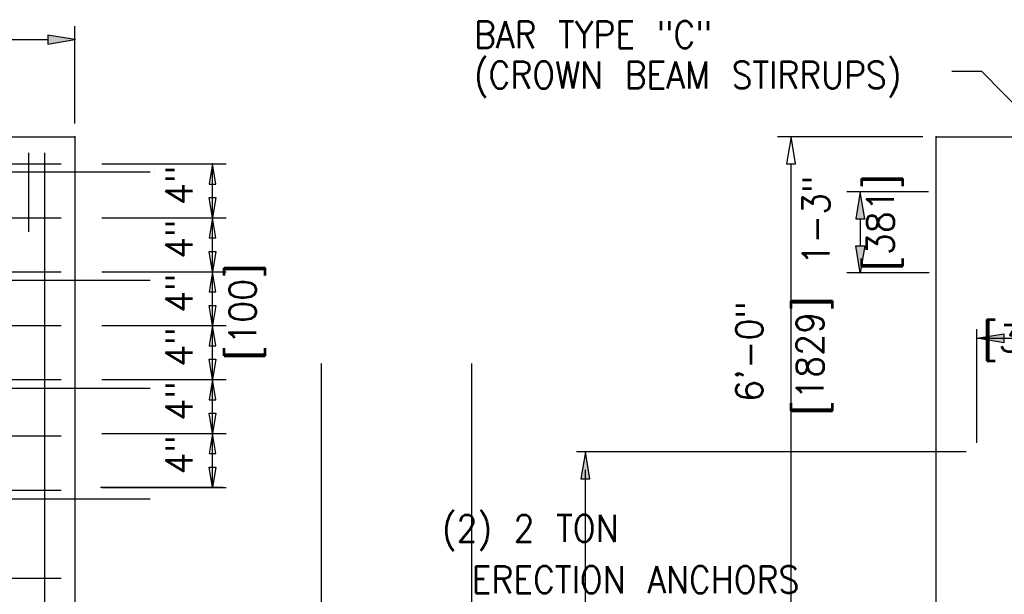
# Model space of a CAD drawing. Extents: x -21 to 2859, y -18 to 3983.
# Tile 32 of 47: x 60 to 105, y 188 to 214. Entities that reach past the tile are written whole.
import ezdxf
from ezdxf.enums import TextEntityAlignment as Align

# ---------------------------------------------------------------- set-up
doc = ezdxf.new("R2010")
doc.units = 0
doc.header["$LTSCALE"] = 25.4
doc.header["$MEASUREMENT"] = 0
doc.layers.get('0').update_dxf_attribs({"linetype": 'CONTINUOUS'})
for name, color, linetype in [('BDR-TEXT', 1, 'CONTINUOUS'), ('COL_NUM', 7, 'CONTINUOUS'), ('FORM', 1, 'CONTINUOUS'), ('LABELS', 7, 'CONTINUOUS'), ('LEV_PAD', 7, 'CONTINUOUS'), ('PAN_RS', 7, 'CONTINUOUS'), ('PAN_TS', 7, 'CONTINUOUS'), ('RS_LABELS', 7, 'CONTINUOUS')]:
    doc.layers.add(name, color=color, linetype=linetype)
doc.styles.add('TXT_SHX', font='txt.shx')

# ---------------------------------------------------------------- blocks, each defined once
blk = doc.blocks.new('SO3_PN')
at = {"linetype": 'CONTINUOUS'}
for points in [[(136.464, 193.7), (137.13, 193.7), (136.797, 195.7)], [(136.464, 191.699), (137.13, 191.699), (136.797, 189.699)]]:
    blk.add_hatch(color=7, dxfattribs=at).paths.add_polyline_path(points)
at = {"layer": 'RS_LABELS', "linetype": 'CONTINUOUS'}
blk.add_hatch(color=7, dxfattribs=at).paths.add_polyline_path([(76.572, 207.322), (76.572, 206.655), (78.572, 206.988)])
at = {"color": 7, "linetype": 'CONTINUOUS'}
for p, q in [((141.431, 199.78), (130.674, 199.78)), ((131.674, 163.78), (131.674, 197.78)), ((141.868, 195.7), (135.797, 195.7)), ((136.797, 193.7), (136.797, 191.699)), ((141.917, 189.699), (135.797, 189.699))]:
    blk.add_line(p, q, dxfattribs=at)
for points in [[(131.341, 197.78), (132.007, 197.78), (131.674, 199.78)], [(136.464, 193.7), (137.13, 193.7), (136.797, 195.7)], [(136.464, 191.699), (137.13, 191.699), (136.797, 189.699)]]:
    blk.add_lwpolyline(points, close=True, dxfattribs=at)
at = {"layer": 'COL_NUM', "color": 7, "linetype": 'CONTINUOUS'}
for p, q in [((75.143, 198.58), (75.143, 192.738)), ((76.324, 198.58), (76.324, 122.48)), ((49.822, 197.775), (77.572, 197.775)), ((84.16, 197.148), (66.572, 197.148)), ((49.822, 193.776), (77.572, 193.776)), ((49.822, 189.776), (77.572, 189.776)), ((84.16, 189.11), (66.572, 189.11)), ((49.822, 185.776), (77.572, 185.776)), ((49.822, 181.776), (77.572, 181.776)), ((84.16, 181.11), (66.572, 181.11)), ((49.822, 177.586), (77.572, 177.586)), ((49.822, 173.577), (77.572, 173.577)), ((84.16, 172.895), (66.572, 172.895)), ((49.822, 167.05), (77.572, 167.05))]:
    blk.add_line(p, q, dxfattribs=at)
at = {"layer": 'LABELS', "color": 253, "linetype": 'CONTINUOUS'}
blk.add_line((143.597, 204.643), (145.781, 204.643), dxfattribs=at)
at = {"layer": 'LEV_PAD', "color": 1, "linetype": 'CONTINUOUS'}
for p, q in [((48.822, 199.78), (78.572, 199.78)), ((78.572, 199.78), (78.572, 122.677)), ((142.431, 120.074), (142.431, 199.78))]:
    blk.add_line(p, q, dxfattribs=at)
at = {"layer": 'LEV_PAD', "color": 7, "linetype": 'CONTINUOUS'}
blk.add_line((142.431, 199.78), (172.181, 199.78), dxfattribs=at)
at = {"layer": 'PAN_RS', "color": 7, "linetype": 'CONTINUOUS'}
blk.add_line((157.681, 192.564), (145.781, 204.643), dxfattribs=at)
at = {"layer": 'PAN_TS', "color": 24, "linetype": 'CONTINUOUS'}
for p in [(78.572, 199.78), (131.674, 199.78), (142.431, 199.78), (136.797, 189.699)]:
    blk.add_point(p, dxfattribs=at)
at = {"layer": 'RS_LABELS', "color": 7, "linetype": 'CONTINUOUS'}
for p, q in [((78.572, 200.78), (78.572, 207.988)), ((50.822, 206.988), (76.572, 206.988)), ((80.582, 197.775), (89.792, 197.775)), ((88.792, 193.776), (88.792, 197.775)), ((80.582, 193.776), (89.792, 193.776)), ((80.582, 193.776), (89.792, 193.776)), ((88.792, 189.776), (88.792, 193.776)), ((88.792, 189.776), (88.792, 193.776)), ((80.582, 189.776), (89.792, 189.776)), ((80.582, 189.776), (89.792, 189.776)), ((88.792, 185.776), (88.792, 189.776)), ((88.792, 185.776), (88.792, 189.776)), ((80.582, 185.776), (89.792, 185.776)), ((80.582, 185.776), (89.792, 185.776)), ((88.792, 181.776), (88.792, 185.776)), ((88.792, 181.776), (88.792, 185.776)), ((80.582, 181.776), (89.792, 181.776)), ((80.582, 181.776), (89.792, 181.776)), ((80.582, 181.776), (89.792, 181.776)), ((88.792, 177.777), (88.792, 181.776)), ((88.792, 177.777), (88.792, 181.776)), ((80.582, 177.777), (89.792, 177.777)), ((80.582, 177.777), (89.792, 177.777)), ((88.792, 173.777), (88.792, 177.777)), ((88.792, 173.777), (88.792, 177.777)), ((80.48, 173.786), (89.542, 173.786)), ((80.582, 173.777), (89.792, 173.777))]:
    blk.add_line(p, q, dxfattribs=at)
for points in [[(76.572, 207.322), (76.572, 206.655), (78.572, 206.988)], [(88.542, 196.275), (89.042, 196.275), (88.792, 197.775)], [(88.542, 195.276), (89.042, 195.276), (88.792, 193.776)], [(88.542, 192.276), (89.042, 192.276), (88.792, 193.776)], [(88.542, 191.276), (89.042, 191.276), (88.792, 189.776)], [(88.542, 188.276), (89.042, 188.276), (88.792, 189.776)], [(88.542, 187.276), (89.042, 187.276), (88.792, 185.776)], [(88.542, 184.276), (89.042, 184.276), (88.792, 185.776)], [(88.542, 183.276), (89.042, 183.276), (88.792, 181.776)], [(88.542, 180.276), (89.042, 180.276), (88.792, 181.776)], [(88.542, 179.277), (89.042, 179.277), (88.792, 177.777)], [(88.542, 176.277), (89.042, 176.277), (88.792, 177.777)], [(88.542, 175.277), (89.042, 175.277), (88.792, 173.777)]]:
    blk.add_lwpolyline(points, close=True, dxfattribs=at)
at = {"layer": 'RS_LABELS', "color": 7, "linetype": 'CONTINUOUS', "const_width": 0.00035}
for points in [[(84.747, 197.148, -1), (84.397, 197.148, -1)], [(84.747, 189.11, -1), (84.397, 189.11, -1)], [(84.747, 181.11, -1), (84.397, 181.11, -1)], [(84.747, 172.895, -1), (84.397, 172.895, -1)]]:
    blk.add_lwpolyline(points, format="xyb", close=True, dxfattribs=at)
at = {"layer": 'RS_LABELS', "color": 24, "linetype": 'CONTINUOUS'}
for p in [(78.572, 206.988), (88.792, 197.775), (88.792, 193.776), (88.792, 193.776), (88.792, 189.776), (88.792, 189.776), (88.792, 189.776), (88.792, 185.776), (88.792, 185.776), (88.792, 185.776), (88.792, 181.776), (88.792, 181.776), (88.792, 181.776), (88.792, 181.776), (88.792, 177.777), (88.792, 177.777), (88.792, 177.777), (88.792, 173.777)]:
    blk.add_point(p, dxfattribs=at)
at = {"color": 5, "linetype": 'CONTINUOUS', "style": 'TXT_SHX', "width": 0.95}
for s, p in [('1-3"', (134.513, 193.582)), ('6\'-0" ', (129.569, 184.702))]:
    blk.add_text(s, height=2, rotation=90, dxfattribs=at).set_placement(p, align=Align.CENTER)
at = {"layer": 'LABELS', "color": 253, "linetype": 'CONTINUOUS', "style": 'TXT_SHX', "width": 0.9}
for s, p in [('BAR TYPE "C"', (108.164, 206.367)), ('(CROWN BEAM STIRRUPS)', (108.164, 203.376))]:
    blk.add_text(s, height=2, dxfattribs=at).set_placement(p)
for s, p in [('(2) 2 TON ', (120.484, 169.727)), ('ERECTION ANCHORS', (132.277, 165.936))]:
    blk.add_text(s, height=2, dxfattribs=at).set_placement(p, align=Align.RIGHT)
at = {"layer": 'RS_LABELS', "color": 5, "linetype": 'CONTINUOUS', "style": 'TXT_SHX', "width": 0.95}
for s, p in [('4"', (87.292, 196.19)), ('[381]', (139.295, 193.44)), ('4"', (87.292, 192.19)), ('4"', (87.292, 188.191)), ('[100]', (92.022, 186.799)), ('[1829]', (134.068, 183.532)), ('4"', (87.292, 184.191)), ('4"', (87.292, 180.191)), ('4"', (87.292, 176.191))]:
    blk.add_text(s, height=2, rotation=90, dxfattribs=at).set_placement(p, align=Align.CENTER)
blk = doc.blocks.new('SO3_P0')
at = {"linetype": 'CONTINUOUS'}
for points in [[(136.464, 193.7), (137.13, 193.7), (136.797, 195.7)], [(136.464, 191.699), (137.13, 191.699), (136.797, 189.699)]]:
    blk.add_hatch(color=7, dxfattribs=at).paths.add_polyline_path(points)
at = {"layer": 'RS_LABELS', "linetype": 'CONTINUOUS'}
blk.add_hatch(color=7, dxfattribs=at).paths.add_polyline_path([(76.572, 207.322), (76.572, 206.655), (78.572, 206.988)])
at = {"color": 7, "linetype": 'CONTINUOUS'}
for p, q in [((141.431, 199.78), (130.674, 199.78)), ((131.674, 163.78), (131.674, 197.78)), ((141.868, 195.7), (135.797, 195.7)), ((136.797, 193.7), (136.797, 191.699)), ((141.917, 189.699), (135.797, 189.699))]:
    blk.add_line(p, q, dxfattribs=at)
for points in [[(131.341, 197.78), (132.007, 197.78), (131.674, 199.78)], [(136.464, 193.7), (137.13, 193.7), (136.797, 195.7)], [(136.464, 191.699), (137.13, 191.699), (136.797, 189.699)]]:
    blk.add_lwpolyline(points, close=True, dxfattribs=at)
at = {"layer": 'COL_NUM', "color": 7, "linetype": 'CONTINUOUS'}
for p, q in [((75.143, 198.58), (75.143, 192.738)), ((76.324, 198.58), (76.324, 122.48)), ((49.822, 197.775), (77.572, 197.775)), ((84.16, 197.148), (66.572, 197.148)), ((49.822, 193.776), (77.572, 193.776)), ((49.822, 189.776), (77.572, 189.776)), ((84.16, 189.11), (66.572, 189.11)), ((49.822, 185.776), (77.572, 185.776)), ((49.822, 181.776), (77.572, 181.776)), ((84.16, 181.11), (66.572, 181.11)), ((49.822, 177.586), (77.572, 177.586)), ((49.822, 173.577), (77.572, 173.577)), ((84.16, 172.895), (66.572, 172.895)), ((49.822, 167.05), (77.572, 167.05))]:
    blk.add_line(p, q, dxfattribs=at)
at = {"layer": 'LABELS', "color": 253, "linetype": 'CONTINUOUS'}
blk.add_line((143.597, 204.643), (145.781, 204.643), dxfattribs=at)
at = {"layer": 'LEV_PAD', "color": 1, "linetype": 'CONTINUOUS'}
for p, q in [((48.822, 199.78), (78.572, 199.78)), ((78.572, 199.78), (78.572, 122.677)), ((142.431, 120.074), (142.431, 199.78))]:
    blk.add_line(p, q, dxfattribs=at)
at = {"layer": 'LEV_PAD', "color": 7, "linetype": 'CONTINUOUS'}
blk.add_line((142.431, 199.78), (172.181, 199.78), dxfattribs=at)
at = {"layer": 'PAN_RS', "color": 7, "linetype": 'CONTINUOUS'}
blk.add_line((157.681, 192.564), (145.781, 204.643), dxfattribs=at)
at = {"layer": 'PAN_TS', "color": 24, "linetype": 'CONTINUOUS'}
for p in [(78.572, 199.78), (131.674, 199.78), (142.431, 199.78), (136.797, 189.699)]:
    blk.add_point(p, dxfattribs=at)
at = {"layer": 'RS_LABELS', "color": 7, "linetype": 'CONTINUOUS'}
for p, q in [((78.572, 200.78), (78.572, 207.988)), ((50.822, 206.988), (76.572, 206.988)), ((80.582, 197.775), (89.792, 197.775)), ((88.792, 193.776), (88.792, 197.775)), ((80.582, 193.776), (89.792, 193.776)), ((80.582, 193.776), (89.792, 193.776)), ((88.792, 189.776), (88.792, 193.776)), ((88.792, 189.776), (88.792, 193.776)), ((80.582, 189.776), (89.792, 189.776)), ((80.582, 189.776), (89.792, 189.776)), ((88.792, 185.776), (88.792, 189.776)), ((88.792, 185.776), (88.792, 189.776)), ((80.582, 185.776), (89.792, 185.776)), ((80.582, 185.776), (89.792, 185.776)), ((88.792, 181.776), (88.792, 185.776)), ((88.792, 181.776), (88.792, 185.776)), ((80.582, 181.776), (89.792, 181.776)), ((80.582, 181.776), (89.792, 181.776)), ((80.582, 181.776), (89.792, 181.776)), ((88.792, 177.777), (88.792, 181.776)), ((88.792, 177.777), (88.792, 181.776)), ((80.582, 177.777), (89.792, 177.777)), ((80.582, 177.777), (89.792, 177.777)), ((88.792, 173.777), (88.792, 177.777)), ((88.792, 173.777), (88.792, 177.777)), ((80.48, 173.786), (89.542, 173.786)), ((80.582, 173.777), (89.792, 173.777))]:
    blk.add_line(p, q, dxfattribs=at)
for points in [[(76.572, 207.322), (76.572, 206.655), (78.572, 206.988)], [(88.542, 196.275), (89.042, 196.275), (88.792, 197.775)], [(88.542, 195.276), (89.042, 195.276), (88.792, 193.776)], [(88.542, 192.276), (89.042, 192.276), (88.792, 193.776)], [(88.542, 191.276), (89.042, 191.276), (88.792, 189.776)], [(88.542, 188.276), (89.042, 188.276), (88.792, 189.776)], [(88.542, 187.276), (89.042, 187.276), (88.792, 185.776)], [(88.542, 184.276), (89.042, 184.276), (88.792, 185.776)], [(88.542, 183.276), (89.042, 183.276), (88.792, 181.776)], [(88.542, 180.276), (89.042, 180.276), (88.792, 181.776)], [(88.542, 179.277), (89.042, 179.277), (88.792, 177.777)], [(88.542, 176.277), (89.042, 176.277), (88.792, 177.777)], [(88.542, 175.277), (89.042, 175.277), (88.792, 173.777)]]:
    blk.add_lwpolyline(points, close=True, dxfattribs=at)
at = {"layer": 'RS_LABELS', "color": 7, "linetype": 'CONTINUOUS', "const_width": 0.00035}
for points in [[(84.747, 197.148, -1), (84.397, 197.148, -1)], [(84.747, 189.11, -1), (84.397, 189.11, -1)], [(84.747, 181.11, -1), (84.397, 181.11, -1)], [(84.747, 172.895, -1), (84.397, 172.895, -1)]]:
    blk.add_lwpolyline(points, format="xyb", close=True, dxfattribs=at)
at = {"layer": 'RS_LABELS', "color": 24, "linetype": 'CONTINUOUS'}
for p in [(78.572, 206.988), (88.792, 197.775), (88.792, 193.776), (88.792, 193.776), (88.792, 189.776), (88.792, 189.776), (88.792, 189.776), (88.792, 185.776), (88.792, 185.776), (88.792, 185.776), (88.792, 181.776), (88.792, 181.776), (88.792, 181.776), (88.792, 181.776), (88.792, 177.777), (88.792, 177.777), (88.792, 177.777), (88.792, 173.777)]:
    blk.add_point(p, dxfattribs=at)
at = {"color": 5, "linetype": 'CONTINUOUS', "style": 'TXT_SHX', "width": 0.95}
for s, p in [('1-3"', (134.513, 193.582)), ('6\'-0" ', (129.569, 184.702))]:
    blk.add_text(s, height=2, rotation=90, dxfattribs=at).set_placement(p, align=Align.CENTER)
at = {"layer": 'LABELS', "color": 253, "linetype": 'CONTINUOUS', "style": 'TXT_SHX', "width": 0.9}
for s, p in [('BAR TYPE "C"', (108.164, 206.367)), ('(CROWN BEAM STIRRUPS)', (108.164, 203.376))]:
    blk.add_text(s, height=2, dxfattribs=at).set_placement(p)
for s, p in [('(2) 2 TON ', (120.484, 169.727)), ('ERECTION ANCHORS', (132.277, 165.936))]:
    blk.add_text(s, height=2, dxfattribs=at).set_placement(p, align=Align.RIGHT)
at = {"layer": 'RS_LABELS', "color": 5, "linetype": 'CONTINUOUS', "style": 'TXT_SHX', "width": 0.95}
for s, p in [('4"', (87.292, 196.19)), ('[381]', (139.295, 193.44)), ('4"', (87.292, 192.19)), ('4"', (87.292, 188.191)), ('[100]', (92.022, 186.799)), ('[1829]', (134.068, 183.532)), ('4"', (87.292, 184.191)), ('4"', (87.292, 180.191)), ('4"', (87.292, 176.191))]:
    blk.add_text(s, height=2, rotation=90, dxfattribs=at).set_placement(p, align=Align.CENTER)

msp = doc.modelspace()

# ---------------------------------------------------------------- hatches: boundary and pattern name
at = {"layer": 'BDR-TEXT', "linetype": 'CONTINUOUS'}
for points in [[(105.357, 199.646), (105.357, 199.229), (104.107, 199.437)], [(85.761, 192.923), (86.178, 192.923), (85.969, 194.172)]]:
    msp.add_hatch(color=7, dxfattribs=at).paths.add_polyline_path(points)

# ---------------------------------------------------------------- linework, layer by layer
at = {"layer": 'BDR-TEXT', "color": 7, "linetype": 'CONTINUOUS'}
for p, q in [((104.107, 194.589), (104.107, 199.854)), ((104.107, 194.589), (104.107, 199.854)), ((104.107, 199.437), (109.106, 199.437)), ((103.616, 194.172), (85.553, 194.172)), ((85.969, 104.187), (85.969, 193.339))]:
    msp.add_line(p, q, dxfattribs=at)
for points in [[(105.357, 199.646), (105.357, 199.229), (104.107, 199.437)], [(85.761, 192.923), (86.178, 192.923), (85.969, 194.172)]]:
    msp.add_lwpolyline(points, close=True, dxfattribs=at)
at = {"layer": 'FORM', "color": 7, "linetype": 'CONTINUOUS'}
for p, q in [((73.729, 198.27), (73.729, 124.465)), ((80.696, 198.27), (80.696, 124.465))]:
    msp.add_line(p, q, dxfattribs=at)

# ---------------------------------------------------------------- block references
at = {"layer": 'FORM', "linetype": 'CONTINUOUS', "xscale": 0.625, "yscale": 0.625, "zscale": 0.625}
for name in ['SO3_PN', 'SO3_P0']:
    msp.add_blockref(name, (13.204, 83.913), dxfattribs=at)

# ---------------------------------------------------------------- texts
at = {"layer": 'BDR-TEXT', "color": 5, "linetype": 'CONTINUOUS', "style": 'TXT_SHX'}
msp.add_text('[305]', height=1.2498, dxfattribs=at).set_placement((106.716, 198.811), align=Align.CENTER)

doc.saveas('drawing.dxf')
